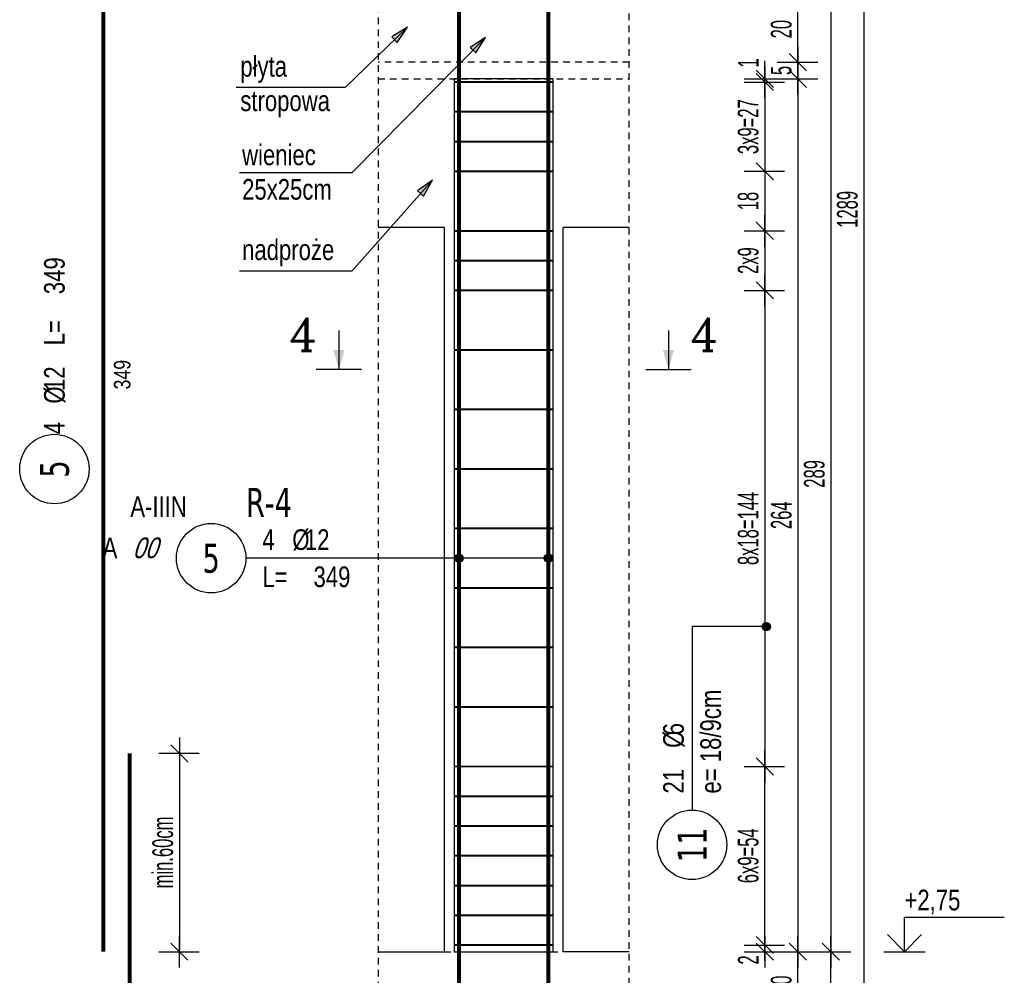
# Model space of a CAD drawing. Header units: millimetres. Extents: x 11988 to 14650, y -1596 to 604.
# Tile 19 of 38: x 12961 to 13259, y -535 to -246. Entities that reach past the tile are written whole.
import ezdxf
from ezdxf.enums import TextEntityAlignment as Align

# ---------------------------------------------------------------- set-up
doc = ezdxf.new("R2010")
doc.units = ezdxf.units.MM
doc.header["$LTSCALE"] = 10
doc.linetypes.add('MP', pattern=[0.36, 0.2, -0.16])
for name, color, linetype in [('BA_txg', 3, 'Continuous'), ('BA_wic', 1, 'Continuous'), ('BA_wis', 2, 'Continuous'), ('BA_wym', 1, 'Continuous'), ('BZ_kot', 7, 'Continuous'), ('BZ_odn', 1, 'Continuous'), ('BZ_opi1', 7, 'Continuous'), ('BZ_opi2', 4, 'Continuous'), ('BZ_opi3', 30, 'Continuous'), ('BZ_opi4', 53, 'Continuous'), ('BZ_P_roz', 11, 'Continuous'), ('BZ_P_wid', 3, 'Continuous'), ('BZ_P_wyc', 134, 'Continuous'), ('BZ_txs', 2, 'Continuous'), ('BZ_wym', 1, 'Continuous')]:
    doc.layers.add(name, color=color, linetype=linetype)
doc.layers.add('BZ_obroz', color=137, linetype='Continuous', plot=False)
doc.layers.add('BZ_pom', color=6, linetype='Continuous', plot=False)
doc.styles.add('BIKTBG', font='tahoma.ttf', dxfattribs={"width": 0.85})
doc.styles.add('BIKTC', font='bikromsw.shx', dxfattribs={"width": 0.85})
doc.styles.add('BIKTS', font='bikromsw.shx', dxfattribs={"width": 0.8})
doc.styles.add('BIKWYM', font='bikromsw.shx', dxfattribs={"width": 0.6})
doc.styles.add('ROMANC', font='ROMANC.SHX')
doc.dimstyles.new('BA_KR_25_cm', dxfattribs={"dimscale": 0.25, "dimtxt": 25, "dimasz": 1.666667, "dimexe": 24, "dimexo": 0, "dimgap": 0, "dimtad": 0, "dimdec": 1, "dimrnd": 0.5, "dimzin": 9, "dimdsep": 46, "dimtxsty": 'BIKWYM', "dimblk": 'WYM-KR', "dimcen": 0, "dimdle": 20, "dimclrd": 256, "dimclre": 256, "dimclrt": 2, "dimadec": 0, "dimazin": 0, "dimtfac": 0.033333, "dimtdec": 1, "dimtmove": 0, "dimatfit": 3, "dimldrblk": 'WYM-KR', "dimfxl": 25, "dimfxlon": 1, "dimtvp": 0.8, "dimtolj": 1, "dimarcsym": 0})
doc.dimstyles.new('BZ_KP_25_cm', dxfattribs={"dimscale": 0.25, "dimtxt": 25, "dimasz": 1.666667, "dimexe": 24, "dimexo": 0, "dimgap": 0, "dimtad": 0, "dimdec": 1, "dimrnd": 0.5, "dimzin": 9, "dimdsep": 46, "dimtxsty": 'BIKWYM', "dimblk": 'WYM-KR', "dimblk1": 'WYM-KP', "dimblk2": 'WYM-KP', "dimsah": 1, "dimcen": 0, "dimdle": 20, "dimclrd": 256, "dimclre": 256, "dimclrt": 7, "dimadec": 0, "dimazin": 0, "dimtfac": 0.033333, "dimtdec": 1, "dimtmove": 0, "dimatfit": 3, "dimldrblk": 'WYM-KP', "dimfxl": 1, "dimtvp": 0.8, "dimtolj": 1, "dimarcsym": 0})
doc.dimstyles.new('BZ_ST_25_cm', dxfattribs={"dimscale": 0.25, "dimtxt": 25, "dimasz": 1.666667, "dimexe": 24, "dimexo": 0, "dimgap": 0, "dimtad": 0, "dimdec": 1, "dimrnd": 0.5, "dimdsep": 46, "dimtxsty": 'BIKWYM', "dimblk": 'WYM-ST', "dimcen": 0, "dimdle": 20, "dimclrd": 256, "dimclre": 256, "dimclrt": 7, "dimadec": 0, "dimazin": 0, "dimtfac": 0.033333, "dimtdec": 1, "dimtix": 1, "dimtmove": 2, "dimatfit": 3, "dimldrblk": 'WYM-ST', "dimfxl": 1, "dimtvp": 0.8, "dimtolj": 1, "dimtzin": 0, "dimarcsym": 0})

# ---------------------------------------------------------------- blocks, each defined once
blk = doc.blocks.new('WYM-ST')
blk.add_hatch(color=256).paths.add_polyline_path([(-13, 2.88), (0, 0), (-13, -2.88)])
blk.add_lwpolyline([(0, 0), (-13, 2.88), (-13, -2.88), (0, 0)])
blk = doc.blocks.new('ST2')
blk.add_line((13.77, 0), (0, 0))
blk.add_solid([(6.84, -1.95), (6.84, 1.95), (0, 0)])
blk = doc.blocks.new('eprzh')
blk.add_line((-47.9, 0), (47.9, 0))
at = {"xscale": 6, "yscale": 6, "zscale": 6, "rotation": 90}
blk.add_blockref('ST2', (0, 0), dxfattribs=at)
at = {"style": 'ROMANC'}
blk.add_attdef('PRZ', text='', height=70, dxfattribs=at).set_placement((76, 39.4), align=Align.CENTER)
blk = doc.blocks.new('WYM-KP')
blk.add_hatch(color=256).paths.add_polyline_path([(3, 0, 1), (-3, 0, 1)])
blk.add_circle((0, 0), 3)
blk = doc.blocks.new('WYM-KR')
at = {"linetype": 'ByBlock'}
blk.add_line((11.52, 0), (-11.52, 0), dxfattribs=at)
at = {"color": 7, "linetype": 'ByBlock'}
blk.add_line((6.24, 6.24), (-6.24, -6.24), dxfattribs=at)
blk = doc.blocks.new('bik_BlkOpPret', base_point=(608.5, -87.83))
at = {"layer": 'BZ_opi1', "style": 'BIKTS', "width": 0.8}
for tag, p in [('SZTUK', (567.31, -85.33)), ('PRZEDR_FI', (581.12, -85.33)), ('PRZEKROJ', (584.93, -85.33)), ('PRZEDR_L', (567.31, -96.58)), ('DLUGOSC', (582.78, -96.58)), ('UWAGA', (567.31, -105.33))]:
    blk.add_attdef(tag, p, '', height=6.25, dxfattribs=at)
at = {"layer": 'BZ_opi2', "style": 'BIKTBG', "width": 0.8}
blk.add_attdef('NUMER', text='', height=8.75, dxfattribs=at).set_placement((551.81, -87.83), align=Align.MIDDLE_CENTER)
at = {"layer": 'BZ_pom', "width": 0.8}
for tag, p, height, style in [('POZYCJA', (562.31, -75.33), 8.75, 'BIKTBG'), ('GATUNEK', (526.97, -75.33), 6.25, 'BIKTS'), ('METODA_L', (520.17, -87.83), 6.25, 'BIKTS'), ('EURO_KOD', (529.45, -87.83), 6.25, 'BIKTS')]:
    blk.add_attdef(tag, p, '', height=height, dxfattribs=dict(at, style=style))
at = {"layer": 'BZ_wym', "width": 0.8}
for tag, p, height, style, flags in [('PRZEDR_NR', (567.31, -114.71), 8.75, 'BIKTBG', 1), ('PRZEDR_SZT', (567.31, -124.08), 6.25, 'BIKTS', 1), ('TYP_PRETA', (567.31, -133.46), 6.25, 'BIKTS', 3), ('EURO_KOD_SEGMENTY', (580.88, -142.83), 6.25, 'BIKTS', 3), ('HAK_1', (567.31, -152.21), 6.25, 'BIKTS', 3), ('HAK_2', (567.31, -161.58), 6.25, 'BIKTS', 3), ('ID', (567.31, -170.96), 6.25, 'BIKTS', 3), ('ID_C', (567.31, -180.33), 6.25, 'BIKTS', 3), ('b_atr_0', (567.31, -189.71), 6.25, 'BIKTS', 3)]:
    blk.add_attdef(tag, p, '', height=height, dxfattribs=dict(at, style=style, flags=flags))
blk = doc.blocks.new('bik_BlkOpPretW', base_point=(917.65, 307.46))
at = {"layer": 'BZ_opi2', "style": 'BIKTBG', "width": 0.8}
blk.add_attdef('NUMER', text='', height=8.75, dxfattribs=at).set_placement((933.15, 307.46), align=Align.MIDDLE_CENTER)
at = {"layer": 'BZ_opi4', "style": 'BIKTS', "width": 0.8}
for tag, p in [('SZTUK', (943.38, 304.33)), ('PRZEDR_FI', (952.43, 304.33)), ('PRZEKROJ', (956.24, 304.33)), ('PRZEDR_L', (970.04, 304.33)), ('DLUGOSC', (985.52, 304.33))]:
    blk.add_attdef(tag, p, '', height=6.25, dxfattribs=at)
at = {"layer": 'BZ_pom', "width": 0.8}
for tag, p, height, style, flags in [('POZYCJA', (943.38, 294.96), 8.75, 'BIKTBG', 3), ('GATUNEK', (943.38, 285.58), 6.25, 'BIKTS', 1), ('METODA_L', (943.38, 266.83), 6.25, 'BIKTS', 3)]:
    blk.add_attdef(tag, p, '', height=height, dxfattribs=dict(at, style=style, flags=flags))
at = {"layer": 'BZ_wym', "width": 0.8}
for tag, p, height, style, flags in [('UWAGA', (943.38, 276.21), 6.25, 'BIKTS', 1), ('TYP_PRETA', (943.38, 257.46), 6.25, 'BIKTS', 3), ('PRZEDR_NR', (943.38, 248.08), 8.75, 'BIKTBG', 1), ('PRZEDR_SZT', (943.38, 238.71), 6.25, 'BIKTS', 1), ('EURO_KOD', (943.38, 229.33), 6.25, 'BIKTS', 3), ('EURO_KOD_SEGMENTY', (956.95, 229.33), 6.25, 'BIKTS', 3), ('HAK_1', (943.38, 219.96), 6.25, 'BIKTS', 3), ('HAK_2', (943.38, 210.58), 6.25, 'BIKTS', 3), ('ID', (943.38, 201.21), 6.25, 'BIKTS', 3), ('ID_C', (943.38, 191.83), 6.25, 'BIKTS', 3), ('b_atr_0', (943.38, 182.46), 6.25, 'BIKTS', 3)]:
    blk.add_attdef(tag, p, '', height=height, dxfattribs=dict(at, style=style, flags=flags))
blk = doc.blocks.new('*D210')
at = {"layer": 'BA_wym', "lineweight": -2}
for p, q in [((13002.9, -468.34), (13015.15, -468.34)), ((13009.15, -468.76), (13009.15, -527.92)), ((13002.9, -528.34), (13015.15, -528.34))]:
    blk.add_line(p, q, dxfattribs=at)
at = {"layer": 'Defpoints', "color": 0}
for p in [(12994.15, -468.34), (12986.15, -528.34), (13009.15, -528.34)]:
    blk.add_point(p, dxfattribs=at)
at = {"layer": 'BA_wym', "lineweight": -2, "xscale": 0.4166666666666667, "yscale": 0.4166666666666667, "zscale": 0.4166666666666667}
for p, rotation in [((13009.15, -468.34), 90), ((13009.15, -528.34), 270)]:
    blk.add_blockref('WYM-KR', p, dxfattribs=dict(at, rotation=rotation))
at = {"layer": 'BA_wym', "color": 2, "insert": (13004.15, -498.34), "char_height": 6.25, "attachment_point": 5, "rotation": 90, "style": 'BIKWYM'}
blk.add_mtext('\\A1;min.60cm', dxfattribs=at)
blk = doc.blocks.new('*D218')
at = {"layer": 'BA_wym', "lineweight": -2}
for p, q in [((13180.02, -526.34), (13192.27, -526.34)), ((13186.27, -525.92), (13186.27, -525.51)), ((13186.27, -526.34), (13186.27, -528.34)), ((13180.02, -528.34), (13192.27, -528.34)), ((13186.27, -528.76), (13186.27, -532.51))]:
    blk.add_line(p, q, dxfattribs=at)
at = {"layer": 'Defpoints', "color": 0}
for p in [(13122.27, -526.34), (13145.27, -528.34), (13186.27, -528.34)]:
    blk.add_point(p, dxfattribs=at)
at = {"layer": 'BA_wym', "lineweight": -2, "xscale": 0.4166666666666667, "yscale": 0.4166666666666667, "zscale": 0.4166666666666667}
for p, rotation in [((13186.27, -526.34), 270), ((13186.27, -528.34), 90)]:
    blk.add_blockref('WYM-KR', p, dxfattribs=dict(at, rotation=rotation))
at = {"layer": 'BA_wym', "color": 2, "insert": (13181.27, -530.84), "char_height": 6.25, "attachment_point": 5, "rotation": 90, "style": 'BIKWYM'}
blk.add_mtext('\\A1;2', dxfattribs=at)
blk = doc.blocks.new('*D219')
at = {"layer": 'BA_wym', "lineweight": -2}
for p, q in [((13180.02, -472.34), (13192.27, -472.34)), ((13186.27, -525.92), (13186.27, -472.76)), ((13180.02, -526.34), (13192.27, -526.34))]:
    blk.add_line(p, q, dxfattribs=at)
at = {"layer": 'Defpoints', "color": 0}
for p in [(13122.27, -472.34), (13186.27, -472.34), (13122.27, -526.34)]:
    blk.add_point(p, dxfattribs=at)
at = {"layer": 'BA_wym', "lineweight": -2, "xscale": 0.4166666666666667, "yscale": 0.4166666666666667, "zscale": 0.4166666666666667}
for p, rotation in [((13186.27, -472.34), 90), ((13186.27, -526.34), 270)]:
    blk.add_blockref('WYM-KR', p, dxfattribs=dict(at, rotation=rotation))
at = {"layer": 'BA_wym', "color": 2, "insert": (13181.27, -499.34), "char_height": 6.25, "attachment_point": 5, "rotation": 90, "style": 'BIKWYM'}
blk.add_mtext('\\A1;6x9=54', dxfattribs=at)
blk = doc.blocks.new('*D220')
at = {"layer": 'BA_wym', "lineweight": -2}
for p, q in [((13180.02, -328.34), (13192.27, -328.34)), ((13186.27, -328.76), (13186.27, -471.92)), ((13180.02, -472.34), (13192.27, -472.34))]:
    blk.add_line(p, q, dxfattribs=at)
at = {"layer": 'Defpoints', "color": 0}
for p in [(13122.27, -328.34), (13122.27, -472.34), (13186.27, -472.34)]:
    blk.add_point(p, dxfattribs=at)
at = {"layer": 'BA_wym', "lineweight": -2, "xscale": 0.4166666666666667, "yscale": 0.4166666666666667, "zscale": 0.4166666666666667}
for p, rotation in [((13186.27, -328.34), 90), ((13186.27, -472.34), 270)]:
    blk.add_blockref('WYM-KR', p, dxfattribs=dict(at, rotation=rotation))
at = {"layer": 'BA_wym', "color": 2, "insert": (13181.27, -400.34), "char_height": 6.25, "attachment_point": 5, "rotation": 90, "style": 'BIKWYM'}
blk.add_mtext('\\A1;8x18=144', dxfattribs=at)
blk = doc.blocks.new('*D221')
at = {"layer": 'BA_wym', "lineweight": -2}
for p, q in [((13186.27, -264.92), (13186.27, -264.51)), ((13180.02, -265.34), (13192.27, -265.34)), ((13186.27, -265.34), (13186.27, -292.34)), ((13180.02, -292.34), (13192.27, -292.34)), ((13186.27, -292.76), (13186.27, -293.17))]:
    blk.add_line(p, q, dxfattribs=at)
at = {"layer": 'Defpoints', "color": 0}
for p in [(13122.27, -265.34), (13122.27, -292.34), (13186.27, -292.34)]:
    blk.add_point(p, dxfattribs=at)
at = {"layer": 'BA_wym', "lineweight": -2, "xscale": 0.4166666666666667, "yscale": 0.4166666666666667, "zscale": 0.4166666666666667}
for p, rotation in [((13186.27, -265.34), 270), ((13186.27, -292.34), 90)]:
    blk.add_blockref('WYM-KR', p, dxfattribs=dict(at, rotation=rotation))
at = {"layer": 'BA_wym', "color": 2, "insert": (13181.27, -278.84), "char_height": 6.25, "attachment_point": 5, "rotation": 90, "style": 'BIKWYM'}
blk.add_mtext('\\A1;3x9=27', dxfattribs=at)
blk = doc.blocks.new('*D222')
at = {"layer": 'BA_wym', "lineweight": -2}
for p, q in [((13186.27, -263.92), (13186.27, -258.95)), ((13180.02, -264.34), (13192.27, -264.34)), ((13186.27, -265.34), (13186.27, -264.34)), ((13180.02, -265.34), (13192.27, -265.34)), ((13186.27, -265.76), (13186.27, -266.17))]:
    blk.add_line(p, q, dxfattribs=at)
at = {"layer": 'Defpoints', "color": 0}
for p in [(13145.27, -264.34), (13186.27, -264.34), (13122.27, -265.34)]:
    blk.add_point(p, dxfattribs=at)
at = {"layer": 'BA_wym', "lineweight": -2, "xscale": 0.4166666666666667, "yscale": 0.4166666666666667, "zscale": 0.4166666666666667}
for p, rotation in [((13186.27, -264.34), 270), ((13186.27, -265.34), 90)]:
    blk.add_blockref('WYM-KR', p, dxfattribs=dict(at, rotation=rotation))
at = {"layer": 'BA_wym', "color": 2, "insert": (13181.27, -259.54), "char_height": 6.25, "attachment_point": 5, "rotation": 90, "style": 'BIKWYM'}
blk.add_mtext('\\A1;1', dxfattribs=at)
blk = doc.blocks.new('bik_BlkOpPretU', base_point=(1570.94, 615.52))
at = {"layer": 'BZ_opi2', "style": 'BIKTBG', "width": 0.8}
blk.add_attdef('NUMER', text='', height=8.75, dxfattribs=at).set_placement((1514.25, 615.52), align=Align.MIDDLE_CENTER)
at = {"layer": 'BZ_opi4', "style": 'BIKTS', "width": 0.8}
for tag, p in [('SZTUK', (1529.75, 618.02)), ('PRZEDR_FI', (1538.8, 618.02)), ('PRZEKROJ', (1542.61, 618.02)), ('PRZEDR_L', (1529.75, 606.77)), ('DLUGOSC', (1545.23, 606.77)), ('UWAGA', (1529.75, 598.02))]:
    blk.add_attdef(tag, p, '', height=6.25, dxfattribs=at)
at = {"layer": 'BZ_pom', "width": 0.8}
for tag, p, height, style in [('POZYCJA', (1524.75, 628.02), 8.75, 'BIKTBG'), ('GATUNEK', (1483.8, 628.02), 6.25, 'BIKTS'), ('METODA_L', (1489.99, 615.52), 6.25, 'BIKTS')]:
    blk.add_attdef(tag, p, '', height=height, dxfattribs=dict(at, style=style))
at = {"layer": 'BZ_wym', "width": 0.8}
for tag, p, height, style, flags in [('PRZEDR_NR', (1529.75, 588.65), 8.75, 'BIKTBG', 1), ('PRZEDR_SZT', (1529.75, 579.27), 6.25, 'BIKTS', 1), ('TYP_PRETA', (1529.75, 569.9), 6.25, 'BIKTS', 3), ('EURO_KOD', (1529.75, 560.52), 6.25, 'BIKTS', 3), ('EURO_KOD_SEGMENTY', (1544.75, 560.52), 6.25, 'BIKTS', 3), ('HAK_1', (1529.75, 551.15), 6.25, 'BIKTS', 3), ('HAK_2', (1529.75, 541.77), 6.25, 'BIKTS', 3), ('ID', (1529.75, 532.4), 6.25, 'BIKTS', 3), ('ID_C', (1529.75, 523.02), 6.25, 'BIKTS', 3), ('b_atr_0', (1529.75, 513.65), 6.25, 'BIKTS', 3)]:
    blk.add_attdef(tag, p, '', height=height, dxfattribs=dict(at, style=style, flags=flags))
blk = doc.blocks.new('*D238')
at = {"layer": 'BA_wym', "lineweight": -2}
for p, q in [((13190.02, -528.34), (13202.27, -528.34)), ((13196.27, -547.92), (13196.27, -528.76)), ((13190.02, -548.34), (13202.27, -548.34))]:
    blk.add_line(p, q, dxfattribs=at)
at = {"layer": 'Defpoints', "color": 0}
for p in [(13145.27, -528.34), (13196.27, -528.34), (13145.27, -548.34)]:
    blk.add_point(p, dxfattribs=at)
at = {"layer": 'BA_wym', "lineweight": -2, "xscale": 0.4166666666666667, "yscale": 0.4166666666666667, "zscale": 0.4166666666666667}
for p, rotation in [((13196.27, -528.34), 90), ((13196.27, -548.34), 270)]:
    blk.add_blockref('WYM-KR', p, dxfattribs=dict(at, rotation=rotation))
at = {"layer": 'BA_wym', "color": 2, "insert": (13191.27, -538.34), "char_height": 6.25, "attachment_point": 5, "rotation": 90, "style": 'BIKWYM'}
blk.add_mtext('\\A1;20', dxfattribs=at)
blk = doc.blocks.new('*D239')
at = {"layer": 'BA_wym', "lineweight": -2}
for p, q in [((13190.02, -264.34), (13202.27, -264.34)), ((13196.27, -264.76), (13196.27, -527.92)), ((13190.02, -528.34), (13202.27, -528.34))]:
    blk.add_line(p, q, dxfattribs=at)
at = {"layer": 'Defpoints', "color": 0}
for p in [(13145.27, -264.34), (13145.27, -528.34), (13196.27, -528.34)]:
    blk.add_point(p, dxfattribs=at)
at = {"layer": 'BA_wym', "lineweight": -2, "xscale": 0.4166666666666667, "yscale": 0.4166666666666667, "zscale": 0.4166666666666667}
for p, rotation in [((13196.27, -264.34), 90), ((13196.27, -528.34), 270)]:
    blk.add_blockref('WYM-KR', p, dxfattribs=dict(at, rotation=rotation))
at = {"layer": 'BA_wym', "color": 2, "insert": (13191.27, -396.34), "char_height": 6.25, "attachment_point": 5, "rotation": 90, "style": 'BIKWYM'}
blk.add_mtext('\\A1;264', dxfattribs=at)
blk = doc.blocks.new('*D240')
at = {"layer": 'BA_wym', "lineweight": -2}
for p, q in [((13190.02, -259.34), (13202.27, -259.34)), ((13196.27, -259.76), (13196.27, -263.92)), ((13190.02, -264.34), (13202.27, -264.34))]:
    blk.add_line(p, q, dxfattribs=at)
at = {"layer": 'Defpoints', "color": 0}
for p in [(13145.27, -259.34), (13145.27, -264.34), (13196.27, -264.34)]:
    blk.add_point(p, dxfattribs=at)
at = {"layer": 'BA_wym', "lineweight": -2, "xscale": 0.4166666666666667, "yscale": 0.4166666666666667, "zscale": 0.4166666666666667}
for p, rotation in [((13196.27, -259.34), 90), ((13196.27, -264.34), 270)]:
    blk.add_blockref('WYM-KR', p, dxfattribs=dict(at, rotation=rotation))
at = {"layer": 'BA_wym', "color": 2, "insert": (13191.27, -261.84), "char_height": 6.25, "attachment_point": 5, "rotation": 90, "style": 'BIKWYM'}
blk.add_mtext('\\A1;5', dxfattribs=at)
blk = doc.blocks.new('*D241')
at = {"layer": 'BA_wym', "lineweight": -2}
for p, q in [((13190.02, -239.34), (13202.27, -239.34)), ((13196.27, -258.92), (13196.27, -239.76)), ((13190.02, -259.34), (13202.27, -259.34))]:
    blk.add_line(p, q, dxfattribs=at)
at = {"layer": 'Defpoints', "color": 0}
for p in [(13145.27, -239.34), (13196.27, -239.34), (13145.27, -259.34)]:
    blk.add_point(p, dxfattribs=at)
at = {"layer": 'BA_wym', "lineweight": -2, "xscale": 0.4166666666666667, "yscale": 0.4166666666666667, "zscale": 0.4166666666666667}
for p, rotation in [((13196.27, -239.34), 90), ((13196.27, -259.34), 270)]:
    blk.add_blockref('WYM-KR', p, dxfattribs=dict(at, rotation=rotation))
at = {"layer": 'BA_wym', "color": 2, "insert": (13191.27, -249.34), "char_height": 6.25, "attachment_point": 5, "rotation": 90, "style": 'BIKWYM'}
blk.add_mtext('\\A1;20', dxfattribs=at)
blk = doc.blocks.new('*D250')
at = {"layer": 'BA_wym', "lineweight": -2}
for p, q in [((13200.02, -528.34), (13212.27, -528.34)), ((13206.27, -823.92), (13206.27, -528.76)), ((13200.02, -824.34), (13212.27, -824.34))]:
    blk.add_line(p, q, dxfattribs=at)
at = {"layer": 'Defpoints', "color": 0}
for p in [(13145.27, -528.34), (13206.27, -528.34), (13145.27, -824.34)]:
    blk.add_point(p, dxfattribs=at)
at = {"layer": 'BA_wym', "lineweight": -2, "xscale": 0.4166666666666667, "yscale": 0.4166666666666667, "zscale": 0.4166666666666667}
for p, rotation in [((13206.27, -528.34), 90), ((13206.27, -824.34), 270)]:
    blk.add_blockref('WYM-KR', p, dxfattribs=dict(at, rotation=rotation))
at = {"layer": 'BA_wym', "color": 2, "insert": (13201.27, -676.34), "char_height": 6.25, "attachment_point": 5, "rotation": 90, "style": 'BIKWYM'}
blk.add_mtext('\\A1;296', dxfattribs=at)
blk = doc.blocks.new('*D251')
at = {"layer": 'BA_wym', "lineweight": -2}
for p, q in [((13200.02, -239.34), (13212.27, -239.34)), ((13206.27, -239.76), (13206.27, -527.92)), ((13200.02, -528.34), (13212.27, -528.34))]:
    blk.add_line(p, q, dxfattribs=at)
at = {"layer": 'Defpoints', "color": 0}
for p in [(13145.27, -239.34), (13145.27, -528.34), (13206.27, -528.34)]:
    blk.add_point(p, dxfattribs=at)
at = {"layer": 'BA_wym', "lineweight": -2, "xscale": 0.4166666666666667, "yscale": 0.4166666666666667, "zscale": 0.4166666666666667}
for p, rotation in [((13206.27, -239.34), 90), ((13206.27, -528.34), 270)]:
    blk.add_blockref('WYM-KR', p, dxfattribs=dict(at, rotation=rotation))
at = {"layer": 'BA_wym', "color": 2, "insert": (13201.27, -383.84), "char_height": 6.25, "attachment_point": 5, "rotation": 90, "style": 'BIKWYM'}
blk.add_mtext('\\A1;289', dxfattribs=at)
blk = doc.blocks.new('*D254')
at = {"layer": 'BA_wym', "lineweight": -2}
for p, q in [((13210.02, 340.66), (13222.27, 340.66)), ((13216.27, 340.24), (13216.27, -947.92)), ((13210.02, -948.34), (13222.27, -948.34))]:
    blk.add_line(p, q, dxfattribs=at)
at = {"layer": 'Defpoints', "color": 0}
for p in [(13145.27, 340.66), (13145.27, -948.34), (13216.27, -948.34)]:
    blk.add_point(p, dxfattribs=at)
at = {"layer": 'BA_wym', "lineweight": -2, "xscale": 0.4166666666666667, "yscale": 0.4166666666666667, "zscale": 0.4166666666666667}
for p, rotation in [((13216.27, 340.66), 90), ((13216.27, -948.34), 270)]:
    blk.add_blockref('WYM-KR', p, dxfattribs=dict(at, rotation=rotation))
at = {"layer": 'BA_wym', "color": 2, "insert": (13211.27, -303.84), "char_height": 6.25, "attachment_point": 5, "rotation": 90, "style": 'BIKWYM'}
blk.add_mtext('\\A1;1289', dxfattribs=at)
blk = doc.blocks.new('*U29')
for p, q in [((0, 4.17), (12.08, 4.17)), ((0, 0), (0, 4.17))]:
    blk.add_line(p, q)
at = {"color": 1}
blk.add_line((-2.5, 0), (2.5, 0), dxfattribs=at)
blk.add_lwpolyline([(-2.06, 2.06), (0, 0), (2.06, 2.06)])
at = {"style": 'BIKTS', "width": 0.8}
blk.add_attdef('POZIOM', text='', height=2.5, dxfattribs=at).set_placement((0, 6.25), align=Align.MIDDLE_LEFT)
blk = doc.blocks.new('*D263')
at = {"layer": 'BA_wym', "lineweight": -2}
for p, q in [((13180.02, -310.34), (13192.27, -310.34)), ((13186.27, -310.76), (13186.27, -327.92)), ((13180.02, -328.34), (13192.27, -328.34))]:
    blk.add_line(p, q, dxfattribs=at)
at = {"layer": 'Defpoints', "color": 0}
for p in [(13122.27, -310.34), (13122.27, -328.34), (13186.27, -328.34)]:
    blk.add_point(p, dxfattribs=at)
at = {"layer": 'BA_wym', "lineweight": -2, "xscale": 0.4166666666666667, "yscale": 0.4166666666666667, "zscale": 0.4166666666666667}
for p, rotation in [((13186.27, -310.34), 90), ((13186.27, -328.34), 270)]:
    blk.add_blockref('WYM-KR', p, dxfattribs=dict(at, rotation=rotation))
at = {"layer": 'BA_wym', "color": 2, "insert": (13181.27, -319.34), "char_height": 6.25, "attachment_point": 5, "rotation": 90, "style": 'BIKWYM'}
blk.add_mtext('\\A1;2x9', dxfattribs=at)
blk = doc.blocks.new('*D264')
at = {"layer": 'BA_wym', "lineweight": -2}
for p, q in [((13180.02, -292.34), (13192.27, -292.34)), ((13186.27, -292.76), (13186.27, -309.92)), ((13180.02, -310.34), (13192.27, -310.34))]:
    blk.add_line(p, q, dxfattribs=at)
at = {"layer": 'Defpoints', "color": 0}
for p in [(13122.27, -292.34), (13122.27, -310.34), (13186.27, -310.34)]:
    blk.add_point(p, dxfattribs=at)
at = {"layer": 'BA_wym', "lineweight": -2, "xscale": 0.4166666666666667, "yscale": 0.4166666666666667, "zscale": 0.4166666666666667}
for p, rotation in [((13186.27, -292.34), 90), ((13186.27, -310.34), 270)]:
    blk.add_blockref('WYM-KR', p, dxfattribs=dict(at, rotation=rotation))
at = {"layer": 'BA_wym', "color": 2, "insert": (13181.27, -301.34), "char_height": 6.25, "attachment_point": 5, "rotation": 90, "style": 'BIKWYM'}
blk.add_mtext('\\A1;18', dxfattribs=at)

msp = doc.modelspace()

# ---------------------------------------------------------------- linework, layer by layer
at = {"layer": 'BA_wic', "linetype": 'MP'}
for p, q in [((13069.27, -264.34), (13145.27, -264.34)), ((13089.27, -528.34), (13125.27, -528.34))]:
    msp.add_line(p, q, dxfattribs=at)
for points in [[(13069.27, 348.16), (13069.27, -955.84)], [(13145.27, -955.84), (13145.27, 348.16)], [(13145.27, -259.34), (13069.27, -259.34)]]:
    msp.add_lwpolyline(points, dxfattribs=at)
at = {"layer": 'BA_wis'}
for points in [[(13089.27, -309.34), (13069.27, -309.34)], [(13089.27, -309.34), (13089.27, -528.34)], [(13125.27, -528.34), (13125.27, -309.34)], [(13145.27, -309.34), (13125.27, -309.34)], [(13069.27, -528.34), (13089.27, -528.34)], [(13145.27, -528.34), (13125.27, -528.34)]]:
    msp.add_lwpolyline(points, dxfattribs=at)
at = {"layer": 'BZ_obroz'}
msp.add_lwpolyline([(13092.27, -528.34), (13122.27, -528.34), (13122.27, -264.34), (13092.27, -264.34)], close=True, dxfattribs=at)
at = {"layer": 'BZ_odn', "color": 252}
for centre in [(12971.35, -382.37), (13164.27, -496.02)]:
    msp.add_circle(centre, 10.5, dxfattribs=at)
at = {"layer": 'BZ_odn'}
msp.add_circle((13018.77, -409.34), 10.5, dxfattribs=at)
at = {"layer": 'BZ_P_roz', "const_width": 0.6}
for points in [[(13092.27, -265.34), (13122.27, -265.34)], [(13092.27, -274.34), (13122.27, -274.34)], [(13092.27, -283.34), (13122.27, -283.34)], [(13092.27, -292.34), (13122.27, -292.34)], [(13092.27, -310.34), (13122.27, -310.34)], [(13092.27, -319.34), (13122.27, -319.34)], [(13092.27, -328.34), (13122.27, -328.34)], [(13092.27, -346.34), (13122.27, -346.34)], [(13092.27, -364.34), (13122.27, -364.34)], [(13092.27, -382.34), (13122.27, -382.34)], [(13092.27, -400.34), (13122.27, -400.34)], [(13092.27, -418.34), (13122.27, -418.34)], [(13092.27, -436.34), (13122.27, -436.34)], [(13092.27, -454.34), (13122.27, -454.34)], [(13092.27, -472.34), (13122.27, -472.34)], [(13092.27, -481.34), (13122.27, -481.34)], [(13092.27, -490.34), (13122.27, -490.34)], [(13092.27, -499.34), (13122.27, -499.34)], [(13092.27, -508.34), (13122.27, -508.34)], [(13092.27, -517.34), (13122.27, -517.34)], [(13092.27, -526.34), (13122.27, -526.34)]]:
    msp.add_lwpolyline(points, dxfattribs=at)
at = {"layer": 'BZ_P_wid', "const_width": 1.2}
for points in [[(13093.74, -179.34), (13093.74, -528.34)], [(13120.81, -179.34), (13120.81, -528.34)], [(13093.74, -468.34), (13093.74, -824.34)], [(13120.81, -468.34), (13120.81, -824.34)]]:
    msp.add_lwpolyline(points, dxfattribs=at)
at = {"layer": 'BZ_P_wyc', "linetype": 'Continuous', "const_width": 1.2}
for points in [[(12986.15, -179.34), (12986.15, -528.34)], [(12994.15, -468.34), (12994.15, -824.34)]]:
    msp.add_lwpolyline(points, dxfattribs=at)

# ---------------------------------------------------------------- block references
ref = msp.add_blockref('bik_BlkOpPretW', (12971.35, -397.87), dxfattribs=dict(rotation=90))
ref.add_attrib('NUMER', '5', dxfattribs={"layer": 'BZ_opi2', "height": 8.75, "rotation": 90, "style": 'BIKTBG', "width": 0.8}).set_placement((12971.35, -382.37), align=Align.MIDDLE_CENTER)
ref.add_attrib('SZTUK', '4', (12974.48, -371.87), dxfattribs={"layer": 'BZ_opi4', "height": 6.25, "rotation": 90, "style": 'BIKTS', "width": 0.8})
ref.add_attrib('PRZEKROJ', '12', (12974.48, -358.78), dxfattribs={"layer": 'BZ_opi4', "height": 6.25, "rotation": 90, "style": 'BIKTS', "width": 0.8})
ref.add_attrib('DLUGOSC', '349', (12974.48, -329.49), dxfattribs={"layer": 'BZ_opi4', "height": 6.25, "rotation": 90, "style": 'BIKTS', "width": 0.8})
ref.add_attrib('PRZEDR_FI', '%%c', (12974.48, -362.59), dxfattribs={"layer": 'BZ_opi4', "height": 6.25, "rotation": 90, "style": 'BIKTS', "width": 0.8})
ref.add_attrib('PRZEDR_L', 'L=', (12974.48, -344.97), dxfattribs={"layer": 'BZ_opi4', "height": 6.25, "rotation": 90, "style": 'BIKTS', "width": 0.8})
ref = msp.add_blockref('bik_BlkOpPret', (13073.08, -409.34))
ref.add_attrib('NUMER', '5', dxfattribs={"layer": 'BZ_opi2', "height": 8.75, "style": 'BIKTBG', "width": 0.8}).set_placement((13018.77, -409.34), align=Align.MIDDLE_CENTER)
ref.add_attrib('POZYCJA', 'R-4', (13029.27, -396.84), dxfattribs={"layer": 'BZ_pom', "height": 8.75, "style": 'BIKTBG', "width": 0.8})
ref.add_attrib('SZTUK', '4', (13034.27, -406.84), dxfattribs={"layer": 'BZ_opi1', "height": 6.25, "style": 'BIKTS', "width": 0.8})
ref.add_attrib('GATUNEK', 'A-IIIN', (12994.32, -396.84), dxfattribs={"layer": 'BZ_pom', "height": 6.25, "style": 'BIKTS', "width": 0.8})
ref.add_attrib('PRZEKROJ', '12', (13047.13, -406.84), dxfattribs={"layer": 'BZ_opi1', "height": 6.25, "style": 'BIKTS', "width": 0.8})
ref.add_attrib('DLUGOSC', '349', (13049.75, -418.09), dxfattribs={"layer": 'BZ_opi1', "height": 6.25, "style": 'BIKTS', "width": 0.8})
ref.add_attrib('METODA_L', 'A', (12985.94, -409.34), dxfattribs={"layer": 'BZ_pom', "height": 6.25, "style": 'BIKTS', "width": 0.8})
ref.add_attrib('PRZEDR_FI', '%%c', (13043.32, -406.84), dxfattribs={"layer": 'BZ_opi1', "height": 6.25, "style": 'BIKTS', "width": 0.8})
ref.add_attrib('PRZEDR_L', 'L=', (13034.27, -418.09), dxfattribs={"layer": 'BZ_opi1', "height": 6.25, "style": 'BIKTS', "width": 0.8})
ref.add_attrib('EURO_KOD', '00', (12994.99, -409.34), dxfattribs={"layer": 'BZ_pom', "height": 6.25, "style": 'BIKTS', "oblique": 18, "width": 0.8})
ref = msp.add_blockref('bik_BlkOpPretU', (13164.27, -430.04), dxfattribs=dict(rotation=90))
ref.add_attrib('NUMER', '11', dxfattribs={"layer": 'BZ_opi2', "height": 8.75, "rotation": 90, "style": 'BIKTBG', "width": 0.8}).set_placement((13164.27, -496.02), align=Align.MIDDLE_CENTER)
ref.add_attrib('SZTUK', '21', (13161.77, -480.52), dxfattribs={"layer": 'BZ_opi4', "height": 6.25, "rotation": 90, "style": 'BIKTS', "width": 0.8})
ref.add_attrib('PRZEKROJ', '6', (13161.77, -462.9), dxfattribs={"layer": 'BZ_opi4', "height": 6.25, "rotation": 90, "style": 'BIKTS', "width": 0.8})
ref.add_attrib('UWAGA', 'e= 18/9cm', (13173.02, -480.52), dxfattribs={"layer": 'BZ_opi4', "height": 6.25, "rotation": 90, "style": 'BIKTS', "width": 0.8})
ref.add_attrib('PRZEDR_FI', '%%c', (13161.77, -466.71), dxfattribs={"layer": 'BZ_opi4', "height": 6.25, "rotation": 90, "style": 'BIKTS', "width": 0.8})
at = {"layer": 'BA_txg'}
ref = msp.add_blockref('eprzh', (13057.43, -352.25), dxfattribs=dict(at, xscale=-0.142857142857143, yscale=0.1428571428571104, zscale=0.142857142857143))
ref.add_attrib('PRZ', '4', dxfattribs={"layer": '0', "height": 10, "style": 'ROMANC'}).set_placement((13046.57, -346.61), align=Align.CENTER)
at = {"layer": 'BA_txg', "xscale": 0.142857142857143, "yscale": 0.142857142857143, "zscale": 0.142857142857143}
msp.add_blockref('eprzh', (13157.12, -352.25), dxfattribs=at).add_auto_attribs({'PRZ': '4'})
at = {"layer": 'BZ_kot', "xscale": 2.5, "yscale": 2.5, "zscale": 2.5}
msp.add_blockref('*U29', (13228.52, -528.34), dxfattribs=at).add_auto_attribs({'POZIOM': '+2,75'})

# ---------------------------------------------------------------- texts
at = {"layer": 'BZ_opi3', "style": 'BIKTC', "width": 0.8}
msp.add_text('349', height=5, rotation=90.0002, dxfattribs=at).set_placement((12991.85, -353.84), align=Align.MIDDLE_CENTER)
at = {"layer": 'BZ_txs', "char_height": 6.25, "width": 113.0116, "attachment_point": 1, "style": 'BIKTS'}
for s, insert in [('płyta\\Pstropowa', (13027.6, -257.46)), ('wieniec\\P25x25cm', (13028.14, -284.24)), ('nadproże', (13028.14, -312.92))]:
    msp.add_mtext(s, dxfattribs=dict(at, insert=insert))

# ---------------------------------------------------------------- dimensions: what is measured, and where the dimension line sits
at = {"layer": 'BA_wym'}
for base, p1, p2, override, picture, middle in [((13216.27, -948.34), (13145.27, 340.66), (13145.27, -948.34), {"dimrnd": 1, "dimblk": 'WYM-KR', "dimatfit": 1}, '*D254', (13211.27, -303.84)), ((13196.27, -239.34), (13145.27, -259.34), (13145.27, -239.34), {"dimatfit": 1}, '*D241', (13191.27, -249.34)), ((13206.27, -528.34), (13145.27, -239.34), (13145.27, -528.34), {"dimrnd": 1, "dimblk": 'WYM-KR', "dimatfit": 1}, '*D251', (13201.27, -383.84)), ((13196.27, -264.34), (13145.27, -259.34), (13145.27, -264.34), {"dimatfit": 1}, '*D240', (13191.27, -261.84)), ((13196.27, -528.34), (13145.27, -264.34), (13145.27, -528.34), {"dimrnd": 1, "dimblk": 'WYM-KR', "dimatfit": 1}, '*D239', (13191.27, -396.34)), ((13186.27, -528.34), (13122.27, -526.34), (13145.27, -528.34), {"dimatfit": 1}, '*D218', (13181.27, -530.84)), ((13196.27, -528.34), (13145.27, -548.34), (13145.27, -528.34), {"dimatfit": 1}, '*D238', (13191.27, -538.34)), ((13206.27, -528.34), (13145.27, -824.34), (13145.27, -528.34), {"dimrnd": 1, "dimblk": 'WYM-KR', "dimatfit": 1}, '*D250', (13201.27, -676.34))]:
    dim = msp.add_linear_dim(base=base, p1=p1, p2=p2, angle=90, dimstyle='BA_KR_25_cm', override=override, dxfattribs=at)
    dim.commit()
    dim.dimension.update_dxf_attribs({"geometry": picture, "text_midpoint": middle})
for base, p1, p2, override, picture, middle in [((13186.27, -264.34), (13122.27, -265.34), (13145.27, -264.34), {"dimrnd": 1, "dimatfit": 1}, '*D222', (13186.27, -259.54)), ((13186.27, -310.34), (13122.27, -292.34), (13122.27, -310.34), {"dimtxsty": 'BIKWYM', "dimatfit": 1}, '*D264', (13186.27, -301.34))]:
    dim = msp.add_linear_dim(base=base, p1=p1, p2=p2, angle=90, dimstyle='BA_KR_25_cm', override=override, dxfattribs=at)
    dim.commit()
    dim.dimension.update_dxf_attribs({"geometry": picture, "text_midpoint": middle, "dimtype": 160})
for base, p1, p2, text, picture, middle in [((13186.27, -292.34), (13122.27, -265.34), (13122.27, -292.34), '3x9=<>', '*D221', (13186.27, -278.84)), ((13186.27, -328.34), (13122.27, -310.34), (13122.27, -328.34), '2x9', '*D263', (13186.27, -319.34))]:
    dim = msp.add_linear_dim(base=base, p1=p1, p2=p2, angle=90, text=text, dimstyle='BA_KR_25_cm', override={"dimtxsty": 'BIKWYM', "dimatfit": 1}, dxfattribs=at)
    dim.commit()
    dim.dimension.update_dxf_attribs({"geometry": picture, "text_midpoint": middle, "dimtype": 160})
for base, p1, p2, text, picture, middle in [((13186.27, -472.34), (13122.27, -328.34), (13122.27, -472.34), '8x18=<>', '*D220', (13181.27, -400.34)), ((13009.15, -528.34), (12994.15, -468.34), (12986.15, -528.34), 'min.60cm', '*D210', (13004.15, -498.34)), ((13186.27, -472.34), (13122.27, -526.34), (13122.27, -472.34), '6x9=<>', '*D219', (13181.27, -499.34))]:
    dim = msp.add_linear_dim(base=base, p1=p1, p2=p2, angle=90, text=text, dimstyle='BA_KR_25_cm', override={"dimtxsty": 'BIKWYM', "dimatfit": 1}, dxfattribs=at)
    dim.commit()
    dim.dimension.update_dxf_attribs({"geometry": picture, "text_midpoint": middle})

# ---------------------------------------------------------------- leaders
at = {"layer": 'BZ_odn'}
for points, dimstyle in [([(13078.17, -248.76), (13059.27, -266.95), (13026.38, -266.95)], 'BZ_ST_25_cm'), ([(13101.77, -251.84), (13061.37, -292.81), (13027.35, -292.81)], 'BZ_ST_25_cm'), ([(13085.7, -294.97), (13061.37, -322.53), (13027.35, -322.53)], 'BZ_ST_25_cm'), ([(13093.74, -409.34), (13069.27, -409.34), (13029.27, -409.34)], 'BZ_KP_25_cm'), ([(13120.81, -409.34), (13069.27, -409.34), (13029.27, -409.34)], 'BZ_KP_25_cm')]:
    msp.add_leader(points, dimstyle=dimstyle, dxfattribs=at)
at = {"layer": 'BZ_odn', "color": 252}
msp.add_leader([(13186.7, -430.04), (13164.27, -430.04), (13164.27, -485.52)], dimstyle='BZ_KP_25_cm', override={"dimclrd": 252}, dxfattribs=at)

doc.saveas('drawing.dxf')
